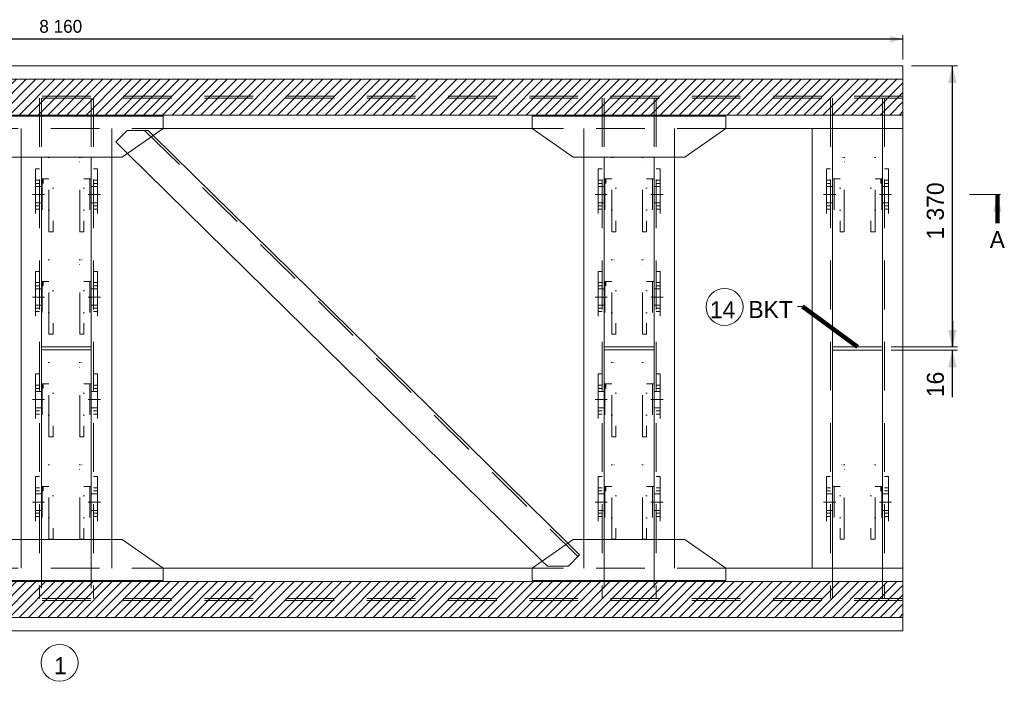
# Model space of a CAD drawing. Header units: millimetres. Extents: x -91343 to -63338, y -767328 to -747548.
# Tile 10 of 42: x -85173 to -80371, y -756362 to -753135. Entities that reach past the tile are written whole.
import ezdxf
from ezdxf.enums import TextEntityAlignment as Align

# ---------------------------------------------------------------- set-up
doc = ezdxf.new("R2010")
doc.units = ezdxf.units.MM
doc.header["$MEASUREMENT"] = 0
for name, pattern in [('DGN Style 2', [396.127113, 237.676268, -158.450845]), ('DGN Style 4', [634.199507, 316.90169, -158.450845, 0.396127, -158.450845]), ('DGN Style 5', [277.288979, 118.838134, -158.450845]), ('DGN Style 6', [753.433768, 0.396127, -158.450845, 277.288979, -158.450845, 0.396127, -158.450845])]:
    doc.linetypes.add(name, pattern=pattern)
doc.styles.add('Style-ENGINEERING', font='ENGINEERING.shx')
doc.styles.add('Style-ENGINEERING_0', font='ENGINEERING.shx')
doc.dimstyles.new('MetricMM', dxfattribs={"dimtxt": 3, "dimasz": 3, "dimexe": 1.5, "dimexo": 1.5, "dimgap": 1.5, "dimtad": 1, "dimdec": 0, "dimzin": 7, "dimtxsty": 'Style-ENGINEERING_0', "dimcen": 0.09, "dimclrd": 1, "dimclre": 1, "dimclrt": 7, "dimadec": 0, "dimazin": 3, "dimtfac": 1, "dimtdec": 0, "dimtofl": 0, "dimtmove": 0, "dimatfit": 3, "dimfxl": 1, "dimtzin": 7, "dimlwd": -1, "dimlwe": 0, "dimarcsym": 0})

# ---------------------------------------------------------------- blocks, each defined once
blk = doc.blocks.new('*U668')
at = {"color": 7, "linetype": 'DGN Style 6', "lineweight": 0, "extrusion": (0, 0, -1), "flags": 128}
for points in [[(76.2, 118.5), (-76.2, 118.5), (-76.2, 113.5), (76.2, 113.5), (76.2, 118.5)], [(181.2, 65), (-181.2, 65), (-181.2, 85), (181.2, 85), (181.2, 65)], [(181.2, -85), (-181.2, -85), (-181.2, -65), (181.2, -65), (181.2, -85)], [(76.2, -113.5), (-76.2, -113.5), (-76.2, -118.5), (76.2, -118.5), (76.2, -113.5)]]:
    blk.add_lwpolyline(points, close=True, dxfattribs=at)
for points in [[(-76.2, 85), (-76.2, 113.5), (76.2, 113.5), (76.2, 85)], [(159, 65), (159, -65)], [(-159, -65), (-159, 65)], [(-76.2, -85), (-76.2, -113.5), (76.2, -113.5), (76.2, -85)]]:
    blk.add_lwpolyline(points, dxfattribs=at)
blk = doc.blocks.new('*U669')
at = {"color": 7, "linetype": 'DGN Style 6', "lineweight": 0, "extrusion": (0, 0, -1), "flags": 128}
for points in [[(76.2, 118.5), (-76.2, 118.5), (-76.2, 113.5), (76.2, 113.5), (76.2, 118.5)], [(181.2, 65), (-181.2, 65), (-181.2, 85), (181.2, 85), (181.2, 65)], [(181.2, -85), (-181.2, -85), (-181.2, -65), (181.2, -65), (181.2, -85)], [(76.2, -113.5), (-76.2, -113.5), (-76.2, -118.5), (76.2, -118.5), (76.2, -113.5)]]:
    blk.add_lwpolyline(points, close=True, dxfattribs=at)
for points in [[(-76.2, 85), (-76.2, 113.5), (76.2, 113.5), (76.2, 85)], [(159, 65), (159, -65)], [(-159, -65), (-159, 65)], [(-76.2, -85), (-76.2, -113.5), (76.2, -113.5), (76.2, -85)]]:
    blk.add_lwpolyline(points, dxfattribs=at)
blk = doc.blocks.new('*U670')
at = {"color": 7, "linetype": 'DGN Style 6', "lineweight": 0, "flags": 128}
for points in [[(-76.2, 118.5), (76.2, 118.5), (76.2, 113.5), (-76.2, 113.5), (-76.2, 118.5)], [(-181.2, 65), (181.2, 65), (181.2, 85), (-181.2, 85), (-181.2, 65)], [(-181.2, -85), (181.2, -85), (181.2, -65), (-181.2, -65), (-181.2, -85)], [(-76.2, -113.5), (76.2, -113.5), (76.2, -118.5), (-76.2, -118.5), (-76.2, -113.5)]]:
    blk.add_lwpolyline(points, close=True, dxfattribs=at)
for points in [[(76.2, 85), (76.2, 113.5), (-76.2, 113.5), (-76.2, 85)], [(-159, 65), (-159, -65)], [(159, -65), (159, 65)], [(76.2, -85), (76.2, -113.5), (-76.2, -113.5), (-76.2, -85)]]:
    blk.add_lwpolyline(points, dxfattribs=at)
blk = doc.blocks.new('*U671')
at = {"color": 7, "linetype": 'DGN Style 6', "lineweight": 0, "flags": 128}
for points in [[(-76.2, 118.5), (76.2, 118.5), (76.2, 113.5), (-76.2, 113.5), (-76.2, 118.5)], [(-181.2, 65), (181.2, 65), (181.2, 85), (-181.2, 85), (-181.2, 65)], [(-181.2, -85), (181.2, -85), (181.2, -65), (-181.2, -65), (-181.2, -85)], [(-76.2, -113.5), (76.2, -113.5), (76.2, -118.5), (-76.2, -118.5), (-76.2, -113.5)]]:
    blk.add_lwpolyline(points, close=True, dxfattribs=at)
for points in [[(76.2, 85), (76.2, 113.5), (-76.2, 113.5), (-76.2, 85)], [(-159, 65), (-159, -65)], [(159, -65), (159, 65)], [(76.2, -85), (76.2, -113.5), (-76.2, -113.5), (-76.2, -85)]]:
    blk.add_lwpolyline(points, dxfattribs=at)
blk = doc.blocks.new('*U672')
at = {"color": 7, "linetype": 'DGN Style 6', "lineweight": 0, "flags": 128}
for points in [[(-76.2, 118.5), (76.2, 118.5), (76.2, 113.5), (-76.2, 113.5), (-76.2, 118.5)], [(-181.2, 65), (181.2, 65), (181.2, 85), (-181.2, 85), (-181.2, 65)], [(-181.2, -85), (181.2, -85), (181.2, -65), (-181.2, -65), (-181.2, -85)], [(-76.2, -113.5), (76.2, -113.5), (76.2, -118.5), (-76.2, -118.5), (-76.2, -113.5)]]:
    blk.add_lwpolyline(points, close=True, dxfattribs=at)
for points in [[(76.2, 85), (76.2, 113.5), (-76.2, 113.5), (-76.2, 85)], [(-159, 65), (-159, -65)], [(159, -65), (159, 65)], [(76.2, -85), (76.2, -113.5), (-76.2, -113.5), (-76.2, -85)]]:
    blk.add_lwpolyline(points, dxfattribs=at)
blk = doc.blocks.new('*U673')
at = {"color": 7, "linetype": 'DGN Style 6', "lineweight": 0, "flags": 128}
for points in [[(-76.2, 118.5), (76.2, 118.5), (76.2, 113.5), (-76.2, 113.5), (-76.2, 118.5)], [(-181.2, 65), (181.2, 65), (181.2, 85), (-181.2, 85), (-181.2, 65)], [(-181.2, -85), (181.2, -85), (181.2, -65), (-181.2, -65), (-181.2, -85)], [(-76.2, -113.5), (76.2, -113.5), (76.2, -118.5), (-76.2, -118.5), (-76.2, -113.5)]]:
    blk.add_lwpolyline(points, close=True, dxfattribs=at)
for points in [[(76.2, 85), (76.2, 113.5), (-76.2, 113.5), (-76.2, 85)], [(-159, 65), (-159, -65)], [(159, -65), (159, 65)], [(76.2, -85), (76.2, -113.5), (-76.2, -113.5), (-76.2, -85)]]:
    blk.add_lwpolyline(points, dxfattribs=at)
blk = doc.blocks.new('*U674')
at = {"color": 7, "linetype": 'DGN Style 6', "lineweight": 0, "flags": 128}
for points in [[(-76.2, 118.5), (76.2, 118.5), (76.2, 113.5), (-76.2, 113.5), (-76.2, 118.5)], [(-181.2, 65), (181.2, 65), (181.2, 85), (-181.2, 85), (-181.2, 65)], [(-181.2, -85), (181.2, -85), (181.2, -65), (-181.2, -65), (-181.2, -85)], [(-76.2, -113.5), (76.2, -113.5), (76.2, -118.5), (-76.2, -118.5), (-76.2, -113.5)]]:
    blk.add_lwpolyline(points, close=True, dxfattribs=at)
for points in [[(76.2, 85), (76.2, 113.5), (-76.2, 113.5), (-76.2, 85)], [(-159, 65), (-159, -65)], [(159, -65), (159, 65)], [(76.2, -85), (76.2, -113.5), (-76.2, -113.5), (-76.2, -85)]]:
    blk.add_lwpolyline(points, dxfattribs=at)
blk = doc.blocks.new('*U675')
at = {"color": 7, "linetype": 'DGN Style 6', "lineweight": 0, "flags": 128}
for points in [[(-76.2, 118.5), (76.2, 118.5), (76.2, 113.5), (-76.2, 113.5), (-76.2, 118.5)], [(-181.2, 65), (181.2, 65), (181.2, 85), (-181.2, 85), (-181.2, 65)], [(-181.2, -85), (181.2, -85), (181.2, -65), (-181.2, -65), (-181.2, -85)], [(-76.2, -113.5), (76.2, -113.5), (76.2, -118.5), (-76.2, -118.5), (-76.2, -113.5)]]:
    blk.add_lwpolyline(points, close=True, dxfattribs=at)
for points in [[(76.2, 85), (76.2, 113.5), (-76.2, 113.5), (-76.2, 85)], [(-159, 65), (-159, -65)], [(159, -65), (159, 65)], [(76.2, -85), (76.2, -113.5), (-76.2, -113.5), (-76.2, -85)]]:
    blk.add_lwpolyline(points, dxfattribs=at)
blk = doc.blocks.new('*U676')
at = {"color": 7, "linetype": 'DGN Style 6', "lineweight": 0, "flags": 128}
for points in [[(-76.2, 118.5), (76.2, 118.5), (76.2, 113.5), (-76.2, 113.5), (-76.2, 118.5)], [(-181.2, 65), (181.2, 65), (181.2, 85), (-181.2, 85), (-181.2, 65)], [(-181.2, -85), (181.2, -85), (181.2, -65), (-181.2, -65), (-181.2, -85)], [(-76.2, -113.5), (76.2, -113.5), (76.2, -118.5), (-76.2, -118.5), (-76.2, -113.5)]]:
    blk.add_lwpolyline(points, close=True, dxfattribs=at)
for points in [[(76.2, 85), (76.2, 113.5), (-76.2, 113.5), (-76.2, 85)], [(-159, 65), (-159, -65)], [(159, -65), (159, 65)], [(76.2, -85), (76.2, -113.5), (-76.2, -113.5), (-76.2, -85)]]:
    blk.add_lwpolyline(points, dxfattribs=at)
blk = doc.blocks.new('*U677')
at = {"color": 7, "linetype": 'DGN Style 6', "lineweight": 0, "flags": 128}
for points in [[(-76.2, 118.5), (76.2, 118.5), (76.2, 113.5), (-76.2, 113.5), (-76.2, 118.5)], [(-181.2, 65), (181.2, 65), (181.2, 85), (-181.2, 85), (-181.2, 65)], [(-181.2, -85), (181.2, -85), (181.2, -65), (-181.2, -65), (-181.2, -85)], [(-76.2, -113.5), (76.2, -113.5), (76.2, -118.5), (-76.2, -118.5), (-76.2, -113.5)]]:
    blk.add_lwpolyline(points, close=True, dxfattribs=at)
for points in [[(76.2, 85), (76.2, 113.5), (-76.2, 113.5), (-76.2, 85)], [(-159, 65), (-159, -65)], [(159, -65), (159, 65)], [(76.2, -85), (76.2, -113.5), (-76.2, -113.5), (-76.2, -85)]]:
    blk.add_lwpolyline(points, dxfattribs=at)
blk = doc.blocks.new('*D678')
at = {"color": 1, "linetype": 'Continuous', "lineweight": 0, "transparency": 16777216}
for p, q in [((-11684.5, 4108.4), (-11684.5, 4226.3)), ((-3524.5, 4108.4), (-3524.5, 4226.3))]:
    blk.add_line(p, q, dxfattribs=at)
at = {"color": 1, "linetype": 'Continuous', "transparency": 16777216}
blk.add_line((-3524.5, 4207.6), (-11684.5, 4207.6), dxfattribs=at)
at = {"color": 1, "linetype": 'Continuous', "lineweight": 0, "transparency": 16777216}
blk.add_solid([(-11622, 4191.9), (-11684.5, 4207.6), (-11622, 4223.2)], dxfattribs=at)
at = {"color": 1, "linetype": 'Continuous', "lineweight": 0, "transparency": 16777216, "extrusion": (0, 0, -1)}
blk.add_solid([(3587, 4223.2), (3524.5, 4207.6), (3587, 4191.9)], dxfattribs=at)
at = {"layer": 'Defpoints', "color": 7, "linetype": 'Continuous', "lineweight": 0, "transparency": 16777216}
for p in [(-11684.5, 4207.6), (-7604.5, 4207.6), (-11684.5, 4077.2), (-3524.5, 4077.2)]:
    blk.add_point(p, dxfattribs=at)
at = {"color": 7, "linetype": 'Continuous', "lineweight": 0, "transparency": 16777216, "style": 'Style-ENGINEERING'}
blk.add_text('8 160', height=62.5, dxfattribs=at).set_placement((-7736.6, 4270.1), align=Align.MIDDLE_LEFT)
blk = doc.blocks.new('*D755')
at = {"color": 1, "linetype": 'Continuous', "transparency": 16777216}
for p, q in [((-3283.6, 2831.6), (-3283.6, 2706.8)), ((-3283.6, 2462), (-3283.6, 2690.8))]:
    blk.add_line(p, q, dxfattribs=at)
at = {"color": 1, "linetype": 'Continuous', "lineweight": 0, "transparency": 16777216}
for p, q in [((-3582.8, 2706.8), (-3258.6, 2706.8)), ((-3582.8, 2690.8), (-3258.6, 2690.8))]:
    blk.add_line(p, q, dxfattribs=at)
blk.add_solid([(-3262.7, 2790), (-3283.6, 2706.8), (-3304.4, 2790)], dxfattribs=at)
at = {"color": 1, "linetype": 'Continuous', "lineweight": 0, "transparency": 16777216, "extrusion": (0, 0, -1)}
blk.add_solid([(3304.4, 2607.5), (3283.6, 2690.8), (3262.7, 2607.5)], dxfattribs=at)
at = {"layer": 'Defpoints', "color": 7, "linetype": 'Continuous', "lineweight": 0, "transparency": 16777216}
for p in [(-3624.5, 2706.8), (-3624.5, 2690.8), (-3283.6, 2690.8), (-3283.6, 2516.1)]:
    blk.add_point(p, dxfattribs=at)
at = {"color": 7, "linetype": 'Continuous', "lineweight": 0, "transparency": 16777216, "style": 'Style-ENGINEERING'}
blk.add_text('16', height=83.25, rotation=90, dxfattribs=at).set_placement((-3366.8, 2462), align=Align.MIDDLE_LEFT)
blk = doc.blocks.new('*D756')
at = {"color": 1, "linetype": 'Continuous', "lineweight": 0, "transparency": 16777216}
for p, q in [((-3482.8, 4077.2), (-3258.6, 4077.2)), ((-3582.8, 2706.8), (-3258.6, 2706.8))]:
    blk.add_line(p, q, dxfattribs=at)
at = {"color": 1, "linetype": 'Continuous', "transparency": 16777216}
blk.add_line((-3283.6, 2706.8), (-3283.6, 4077.2), dxfattribs=at)
at = {"color": 1, "linetype": 'Continuous', "lineweight": 0, "transparency": 16777216, "extrusion": (0, 0, -1)}
blk.add_solid([(3304.4, 3993.9), (3283.6, 4077.2), (3262.7, 3993.9)], dxfattribs=at)
at = {"color": 1, "linetype": 'Continuous', "lineweight": 0, "transparency": 16777216}
blk.add_solid([(-3262.7, 2790), (-3283.6, 2706.8), (-3304.4, 2790)], dxfattribs=at)
at = {"layer": 'Defpoints', "color": 7, "linetype": 'Continuous', "lineweight": 0, "transparency": 16777216}
for p in [(-3524.5, 4077.2), (-3283.6, 4077.2), (-3283.6, 3392), (-3624.5, 2706.8)]:
    blk.add_point(p, dxfattribs=at)
at = {"color": 7, "linetype": 'Continuous', "lineweight": 0, "transparency": 16777216, "style": 'Style-ENGINEERING'}
blk.add_text('1 370', height=83.25, rotation=90, dxfattribs=at).set_placement((-3366.8, 3230.4), align=Align.MIDDLE_LEFT)
blk = doc.blocks.new('*U569')
at = {"linetype": 'DGN Style 6', "lineweight": 0}
h = blk.add_hatch(dxfattribs=at)
h.set_pattern_fill('HATCH', color=5, style=0, pattern_type=2)
h.set_pattern_definition([(45, (-11492.815, 4157.296), (23.33452, -23.33452), [])])
h.paths.add_polyline_path([(-11684.46, 4012.26), (-3524.46, 4012.26), (-3524.46, 3837.26), (-11684.46, 3837.26)])
h = blk.add_hatch(dxfattribs=at)
h.set_pattern_fill('HATCH', color=5, style=0, pattern_type=2)
h.set_pattern_definition([(45, (-11492.815, 1707.296), (23.33452, -23.33452), [])])
h.paths.add_polyline_path([(-11684.46, 1562.26), (-3524.46, 1562.26), (-3524.46, 1387.26), (-11684.46, 1387.26)])
at = {"color": 7, "linetype": 'Continuous', "lineweight": 0}
for p, q in [((-3524.46, 4077.16), (-11684.46, 4077.16)), ((-3524.46, 4077.16), (-3524.46, 1322.36)), ((-5332.71, 3772.36), (-7131.96, 3772.36)), ((-3524.46, 3772.36), (-4387.71, 3772.36)), ((-3967.46, 3772.36), (-3967.46, 1627.16)), ((-3867.46, 3772.36), (-3867.46, 1627.16)), ((-3624.46, 3772.36), (-3624.46, 1627.16)), ((-7181.09, 3737.97), (-5158.61, 1749.03)), ((-7306.07, 3650.49), (-5283.58, 1661.55)), ((-7825.96, 3632.36), (-7825.96, 1767.16)), ((-7725.96, 3632.36), (-7725.96, 1767.16)), ((-7482.96, 3632.36), (-7482.96, 1767.16)), ((-7382.96, 3632.36), (-7382.96, 1767.16)), ((-5081.71, 3632.36), (-5081.71, 1767.16)), ((-4981.71, 3632.36), (-4981.71, 1767.16)), ((-4738.71, 3632.36), (-4738.71, 1767.16)), ((-4638.71, 3632.36), (-4638.71, 1767.16)), ((-3049.35, 3449.76), (-3199.35, 3449.76)), ((-4013.99, 2903.09), (-4038.99, 2903.09)), ((-5332.71, 1627.16), (-7131.96, 1627.16)), ((-4387.71, 1627.16), (-3524.46, 1627.16)), ((-3524.46, 1322.36), (-11684.46, 1322.36))]:
    blk.add_line(p, q, dxfattribs=at)
at = {"color": 7, "linetype": 'DGN Style 2', "lineweight": 0}
for p, q in [((-3524.46, 3929.71), (-11684.46, 3929.71)), ((-3524.46, 3919.81), (-11684.46, 3919.81)), ((-7735.96, 3919.81), (-7735.96, 1479.71)), ((-7725.96, 3919.81), (-7725.96, 3632.36)), ((-7482.96, 3919.81), (-7482.96, 3632.36)), ((-7472.96, 3919.81), (-7472.96, 1479.71)), ((-4991.71, 3919.81), (-4991.71, 1479.71)), ((-4981.71, 3919.81), (-4981.71, 3632.36)), ((-4738.71, 3919.81), (-4738.71, 3632.36)), ((-4728.71, 3919.81), (-4728.71, 1479.71)), ((-3877.46, 3919.81), (-3877.46, 1479.71)), ((-3867.46, 3772.36), (-3867.46, 3919.81)), ((-3624.46, 3772.36), (-3624.46, 3919.81)), ((-3614.46, 3919.81), (-3614.46, 1479.71)), ((-8076.96, 3772.36), (-7131.96, 3772.36)), ((-7825.96, 3772.36), (-7825.96, 3632.36)), ((-7382.96, 3772.36), (-7382.96, 3632.36)), ((-7363.1, 3706.59), (-7308.25, 3762.36)), ((-7308.25, 3762.36), (-7205.89, 3762.36)), ((-7223.01, 3762.36), (-5109.98, 1684.39)), ((-7205.89, 3762.36), (-7181.09, 3737.97)), ((-4387.71, 3772.36), (-5332.71, 3772.36)), ((-5081.71, 3772.36), (-5081.71, 3632.36)), ((-4638.71, 3772.36), (-4638.71, 3632.36)), ((-7363.1, 3706.59), (-7306.07, 3650.49)), ((-7825.96, 1767.16), (-7825.96, 1627.16)), ((-7725.96, 1767.16), (-7725.96, 1479.71)), ((-7482.96, 1767.16), (-7482.96, 1479.71)), ((-7382.96, 1767.16), (-7382.96, 1627.16)), ((-5101.57, 1692.94), (-5158.61, 1749.03)), ((-5081.71, 1767.16), (-5081.71, 1627.16)), ((-4981.71, 1767.16), (-4981.71, 1479.71)), ((-4738.71, 1767.16), (-4738.71, 1479.71)), ((-4638.71, 1767.16), (-4638.71, 1627.16)), ((-5101.57, 1692.94), (-5156.42, 1637.16)), ((-5258.78, 1637.16), (-5283.58, 1661.55)), ((-5156.42, 1637.16), (-5258.78, 1637.16)), ((-8076.96, 1627.16), (-7131.96, 1627.16)), ((-4387.71, 1627.16), (-5332.71, 1627.16)), ((-3867.46, 1627.16), (-3867.46, 1479.71)), ((-3624.46, 1627.16), (-3624.46, 1479.71)), ((-3524.46, 1479.71), (-11684.46, 1479.71)), ((-3524.46, 1469.81), (-11684.46, 1469.81))]:
    blk.add_line(p, q, dxfattribs=at)
at = {"color": 1, "linetype": 'DGN Style 4', "lineweight": 0}
for p, q in [((-7770.68, 3449.76), (-7710.96, 3449.76)), ((-7438.25, 3449.76), (-7497.96, 3449.76)), ((-5026.42, 3449.76), (-4966.71, 3449.76)), ((-4693.99, 3449.76), (-4753.71, 3449.76)), ((-3912.18, 3449.76), (-3852.46, 3449.76)), ((-3579.75, 3449.76), (-3639.46, 3449.76)), ((-7770.68, 2949.76), (-7710.96, 2949.76)), ((-7438.25, 2949.76), (-7497.96, 2949.76)), ((-5026.42, 2949.76), (-4966.71, 2949.76)), ((-4693.99, 2949.76), (-4753.71, 2949.76)), ((-7770.68, 2449.76), (-7710.96, 2449.76)), ((-7438.25, 2449.76), (-7497.96, 2449.76)), ((-5026.42, 2449.76), (-4966.71, 2449.76)), ((-4693.99, 2449.76), (-4753.71, 2449.76)), ((-7770.68, 1949.76), (-7710.96, 1949.76)), ((-7438.25, 1949.76), (-7497.96, 1949.76)), ((-5026.42, 1949.76), (-4966.71, 1949.76)), ((-4693.99, 1949.76), (-4753.71, 1949.76)), ((-3912.18, 1949.76), (-3852.46, 1949.76)), ((-3579.75, 1949.76), (-3639.46, 1949.76))]:
    blk.add_line(p, q, dxfattribs=at)
at = {"color": 5, "linetype": 'Continuous', "lineweight": 0, "flags": 128}
for points in [[(-11684.46, 4012.26), (-3524.46, 4012.26), (-3524.46, 3837.26), (-11684.46, 3837.26), (-11684.46, 4012.26)], [(-11684.46, 1562.26), (-3524.46, 1562.26), (-3524.46, 1387.26), (-11684.46, 1387.26), (-11684.46, 1562.26)]]:
    blk.add_lwpolyline(points, close=True, dxfattribs=at)
at = {"color": 7, "linetype": 'Continuous', "lineweight": 0, "flags": 128}
for points in [[(-8076.96, 3832.36), (-7131.96, 3832.36), (-7131.96, 3772.36), (-7331.96, 3632.36), (-7876.96, 3632.36), (-8076.96, 3772.36), (-8076.96, 3832.36)], [(-4387.71, 3832.36), (-5332.71, 3832.36), (-5332.71, 3772.36), (-5132.71, 3632.36), (-4587.71, 3632.36), (-4387.71, 3772.36), (-4387.71, 3832.36)], [(-7725.96, 2691.76), (-7725.96, 2707.76), (-7482.96, 2707.76), (-7482.96, 2691.76), (-7725.96, 2691.76)], [(-4981.71, 2691.76), (-4981.71, 2707.76), (-4738.71, 2707.76), (-4738.71, 2691.76), (-4981.71, 2691.76)], [(-3867.46, 2690.76), (-3867.46, 2706.76), (-3624.46, 2706.76), (-3624.46, 2690.76), (-3867.46, 2690.76)], [(-8076.96, 1567.16), (-7131.96, 1567.16), (-7131.96, 1627.16), (-7331.96, 1767.16), (-7876.96, 1767.16), (-8076.96, 1627.16), (-8076.96, 1567.16)], [(-4387.71, 1567.16), (-5332.71, 1567.16), (-5332.71, 1627.16), (-5132.71, 1767.16), (-4587.71, 1767.16), (-4387.71, 1627.16), (-4387.71, 1567.16)]]:
    blk.add_lwpolyline(points, close=True, dxfattribs=at)
at = {"color": 7, "linetype": 'DGN Style 2', "lineweight": 0, "flags": 128}
for points in [[(-7735.96, 3574.76), (-7755.96, 3574.76), (-7755.96, 3324.76), (-7735.96, 3324.76)], [(-7472.96, 3574.76), (-7452.96, 3574.76), (-7452.96, 3324.76), (-7472.96, 3324.76)], [(-4991.71, 3574.76), (-5011.71, 3574.76), (-5011.71, 3324.76), (-4991.71, 3324.76)], [(-4728.71, 3574.76), (-4708.71, 3574.76), (-4708.71, 3324.76), (-4728.71, 3324.76)], [(-3877.46, 3574.76), (-3897.46, 3574.76), (-3897.46, 3324.76), (-3877.46, 3324.76)], [(-3614.46, 3574.76), (-3594.46, 3574.76), (-3594.46, 3324.76), (-3614.46, 3324.76)], [(-7735.96, 3520.26), (-7755.96, 3520.26)], [(-7472.96, 3520.26), (-7452.96, 3520.26)], [(-4991.71, 3520.26), (-5011.71, 3520.26)], [(-4728.71, 3520.26), (-4708.71, 3520.26)], [(-3877.46, 3520.26), (-3897.46, 3520.26)], [(-3614.46, 3520.26), (-3594.46, 3520.26)], [(-7735.96, 3504.26), (-7755.96, 3504.26)], [(-7755.96, 3489.76), (-7725.96, 3489.76)], [(-7452.96, 3489.76), (-7482.96, 3489.76)], [(-7472.96, 3504.26), (-7452.96, 3504.26)], [(-4991.71, 3504.26), (-5011.71, 3504.26)], [(-5011.71, 3489.76), (-4981.71, 3489.76)], [(-4708.71, 3489.76), (-4738.71, 3489.76)], [(-4728.71, 3504.26), (-4708.71, 3504.26)], [(-3877.46, 3504.26), (-3897.46, 3504.26)], [(-3897.46, 3489.76), (-3867.46, 3489.76)], [(-3594.46, 3489.76), (-3624.46, 3489.76)], [(-3614.46, 3504.26), (-3594.46, 3504.26)], [(-7725.96, 3409.76), (-7755.96, 3409.76)], [(-7482.96, 3409.76), (-7452.96, 3409.76)], [(-4981.71, 3409.76), (-5011.71, 3409.76)], [(-4738.71, 3409.76), (-4708.71, 3409.76)], [(-3867.46, 3409.76), (-3897.46, 3409.76)], [(-3624.46, 3409.76), (-3594.46, 3409.76)], [(-7735.96, 3395.26), (-7755.96, 3395.26)], [(-7735.96, 3379.26), (-7755.96, 3379.26)], [(-7472.96, 3395.26), (-7452.96, 3395.26)], [(-7472.96, 3379.26), (-7452.96, 3379.26)], [(-4991.71, 3395.26), (-5011.71, 3395.26)], [(-4991.71, 3379.26), (-5011.71, 3379.26)], [(-4728.71, 3395.26), (-4708.71, 3395.26)], [(-4728.71, 3379.26), (-4708.71, 3379.26)], [(-3877.46, 3395.26), (-3897.46, 3395.26)], [(-3877.46, 3379.26), (-3897.46, 3379.26)], [(-3614.46, 3395.26), (-3594.46, 3395.26)], [(-3614.46, 3379.26), (-3594.46, 3379.26)], [(-7735.96, 3074.76), (-7755.96, 3074.76), (-7755.96, 2824.76), (-7735.96, 2824.76)], [(-7472.96, 3074.76), (-7452.96, 3074.76), (-7452.96, 2824.76), (-7472.96, 2824.76)], [(-4991.71, 3074.76), (-5011.71, 3074.76), (-5011.71, 2824.76), (-4991.71, 2824.76)], [(-4728.71, 3074.76), (-4708.71, 3074.76), (-4708.71, 2824.76), (-4728.71, 2824.76)], [(-7735.96, 3020.26), (-7755.96, 3020.26)], [(-7735.96, 3004.26), (-7755.96, 3004.26)], [(-7755.96, 2989.76), (-7725.96, 2989.76)], [(-7452.96, 2989.76), (-7482.96, 2989.76)], [(-7472.96, 3020.26), (-7452.96, 3020.26)], [(-7472.96, 3004.26), (-7452.96, 3004.26)], [(-4991.71, 3020.26), (-5011.71, 3020.26)], [(-4991.71, 3004.26), (-5011.71, 3004.26)], [(-5011.71, 2989.76), (-4981.71, 2989.76)], [(-4708.71, 2989.76), (-4738.71, 2989.76)], [(-4728.71, 3020.26), (-4708.71, 3020.26)], [(-4728.71, 3004.26), (-4708.71, 3004.26)], [(-7725.96, 2909.76), (-7755.96, 2909.76)], [(-7735.96, 2895.26), (-7755.96, 2895.26)], [(-7482.96, 2909.76), (-7452.96, 2909.76)], [(-7472.96, 2895.26), (-7452.96, 2895.26)], [(-4981.71, 2909.76), (-5011.71, 2909.76)], [(-4991.71, 2895.26), (-5011.71, 2895.26)], [(-4738.71, 2909.76), (-4708.71, 2909.76)], [(-4728.71, 2895.26), (-4708.71, 2895.26)], [(-7735.96, 2879.26), (-7755.96, 2879.26)], [(-7472.96, 2879.26), (-7452.96, 2879.26)], [(-4991.71, 2879.26), (-5011.71, 2879.26)], [(-4728.71, 2879.26), (-4708.71, 2879.26)], [(-7735.96, 2574.76), (-7755.96, 2574.76), (-7755.96, 2324.76), (-7735.96, 2324.76)], [(-7472.96, 2574.76), (-7452.96, 2574.76), (-7452.96, 2324.76), (-7472.96, 2324.76)], [(-4991.71, 2574.76), (-5011.71, 2574.76), (-5011.71, 2324.76), (-4991.71, 2324.76)], [(-4728.71, 2574.76), (-4708.71, 2574.76), (-4708.71, 2324.76), (-4728.71, 2324.76)], [(-7735.96, 2520.26), (-7755.96, 2520.26)], [(-7735.96, 2504.26), (-7755.96, 2504.26)], [(-7472.96, 2520.26), (-7452.96, 2520.26)], [(-7472.96, 2504.26), (-7452.96, 2504.26)], [(-4991.71, 2520.26), (-5011.71, 2520.26)], [(-4991.71, 2504.26), (-5011.71, 2504.26)], [(-4728.71, 2520.26), (-4708.71, 2520.26)], [(-4728.71, 2504.26), (-4708.71, 2504.26)], [(-7755.96, 2489.76), (-7725.96, 2489.76)], [(-7452.96, 2489.76), (-7482.96, 2489.76)], [(-5011.71, 2489.76), (-4981.71, 2489.76)], [(-4708.71, 2489.76), (-4738.71, 2489.76)], [(-7725.96, 2409.76), (-7755.96, 2409.76)], [(-7482.96, 2409.76), (-7452.96, 2409.76)], [(-4981.71, 2409.76), (-5011.71, 2409.76)], [(-4738.71, 2409.76), (-4708.71, 2409.76)], [(-7735.96, 2395.26), (-7755.96, 2395.26)], [(-7735.96, 2379.26), (-7755.96, 2379.26)], [(-7472.96, 2395.26), (-7452.96, 2395.26)], [(-7472.96, 2379.26), (-7452.96, 2379.26)], [(-4991.71, 2395.26), (-5011.71, 2395.26)], [(-4991.71, 2379.26), (-5011.71, 2379.26)], [(-4728.71, 2395.26), (-4708.71, 2395.26)], [(-4728.71, 2379.26), (-4708.71, 2379.26)], [(-7735.96, 2074.76), (-7755.96, 2074.76), (-7755.96, 1824.76), (-7735.96, 1824.76)], [(-7472.96, 2074.76), (-7452.96, 2074.76), (-7452.96, 1824.76), (-7472.96, 1824.76)], [(-4991.71, 2074.76), (-5011.71, 2074.76), (-5011.71, 1824.76), (-4991.71, 1824.76)], [(-4728.71, 2074.76), (-4708.71, 2074.76), (-4708.71, 1824.76), (-4728.71, 1824.76)], [(-3877.46, 2074.76), (-3897.46, 2074.76), (-3897.46, 1824.76), (-3877.46, 1824.76)], [(-3614.46, 2074.76), (-3594.46, 2074.76), (-3594.46, 1824.76), (-3614.46, 1824.76)], [(-7735.96, 2020.26), (-7755.96, 2020.26)], [(-7472.96, 2020.26), (-7452.96, 2020.26)], [(-4991.71, 2020.26), (-5011.71, 2020.26)], [(-4728.71, 2020.26), (-4708.71, 2020.26)], [(-3877.46, 2020.26), (-3897.46, 2020.26)], [(-3614.46, 2020.26), (-3594.46, 2020.26)], [(-7735.96, 2004.26), (-7755.96, 2004.26)], [(-7755.96, 1989.76), (-7725.96, 1989.76)], [(-7452.96, 1989.76), (-7482.96, 1989.76)], [(-7472.96, 2004.26), (-7452.96, 2004.26)], [(-4991.71, 2004.26), (-5011.71, 2004.26)], [(-5011.71, 1989.76), (-4981.71, 1989.76)], [(-4708.71, 1989.76), (-4738.71, 1989.76)], [(-4728.71, 2004.26), (-4708.71, 2004.26)], [(-3877.46, 2004.26), (-3897.46, 2004.26)], [(-3897.46, 1989.76), (-3867.46, 1989.76)], [(-3594.46, 1989.76), (-3624.46, 1989.76)], [(-3614.46, 2004.26), (-3594.46, 2004.26)], [(-7725.96, 1909.76), (-7755.96, 1909.76)], [(-7735.96, 1895.26), (-7755.96, 1895.26)], [(-7735.96, 1879.26), (-7755.96, 1879.26)], [(-7482.96, 1909.76), (-7452.96, 1909.76)], [(-7472.96, 1895.26), (-7452.96, 1895.26)], [(-7472.96, 1879.26), (-7452.96, 1879.26)], [(-4981.71, 1909.76), (-5011.71, 1909.76)], [(-4991.71, 1895.26), (-5011.71, 1895.26)], [(-4991.71, 1879.26), (-5011.71, 1879.26)], [(-4738.71, 1909.76), (-4708.71, 1909.76)], [(-4728.71, 1895.26), (-4708.71, 1895.26)], [(-4728.71, 1879.26), (-4708.71, 1879.26)], [(-3867.46, 1909.76), (-3897.46, 1909.76)], [(-3877.46, 1895.26), (-3897.46, 1895.26)], [(-3877.46, 1879.26), (-3897.46, 1879.26)], [(-3624.46, 1909.76), (-3594.46, 1909.76)], [(-3614.46, 1895.26), (-3594.46, 1895.26)], [(-3614.46, 1879.26), (-3594.46, 1879.26)]]:
    blk.add_lwpolyline(points, dxfattribs=at)
at = {"color": 7, "linetype": 'Continuous', "lineweight": 13}
for centre in [(-4394.53, 2901.71), (-7637.68, 1166.08)]:
    blk.add_circle(centre, 90, dxfattribs=at)
at = {"color": 1, "linetype": 'Continuous', "lineweight": 0}
blk.add_solid([(-3064.35, 3449.76), (-3085.16, 3366.51), (-3043.54, 3366.51)], dxfattribs=at)
at = {"color": 7, "linetype": 'DGN Style 6', "lineweight": 0, "rotation": 269.9999999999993}
for name, p in [('*U670', (-7604.5, 3449.74)), ('*U674', (-4860.24, 3449.74)), ('*U671', (-7604.5, 2949.74)), ('*U675', (-4860.24, 2949.74)), ('*U672', (-7604.5, 2449.74)), ('*U676', (-4860.24, 2449.74)), ('*U673', (-7604.5, 1949.74)), ('*U677', (-4860.24, 1949.74))]:
    blk.add_blockref(name, p, dxfattribs=at)
at = {"color": 7, "linetype": 'DGN Style 6', "lineweight": 0, "extrusion": (0, 0, -1), "rotation": 269.9999999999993}
for name, p in [('*U668', (3745.93, 3449.74)), ('*U669', (3745.93, 1949.74))]:
    blk.add_blockref(name, p, dxfattribs=at)
at = {"color": 7, "linetype": 'DGN Style 5', "lineweight": 0, "char_height": 83.25, "line_spacing_factor": 0.6, "style": 'Style-ENGINEERING'}
for s, insert, attachment_point in [('A', (-3064.43, 3229.98), 5), ('14', (-4404.15, 2887.84), 5), ('BKT', (-4061.99, 2889.21), 6), ('1', (-7634.21, 1152.2), 5)]:
    blk.add_mtext(s, dxfattribs=dict(at, insert=insert, attachment_point=attachment_point))
at = {"color": 1, "linetype": 'Continuous'}
for base, p1, p2, angle, override, picture, middle in [((-11684.46, 4207.57), (-3524.46, 4077.16), (-11684.46, 4077.16), 180, {"dimtxt": 62.5, "dimasz": 62.5, "dimexe": 18.75, "dimexo": 31.25, "dimgap": 31.25}, '*D678', (-7604.46, 4207.57)), ((-3283.56, 4077.16), (-3624.46, 2706.76), (-3524.46, 4077.16), 90, {"dimtxt": 83.25, "dimasz": 83.25, "dimexe": 24.975, "dimexo": 41.625, "dimgap": 41.625}, '*D756', (-3283.56, 3391.96))]:
    dim = blk.add_linear_dim(base=base, p1=p1, p2=p2, angle=angle, text='\\FSTANDARD;<>', dimstyle='MetricMM', override=override, dxfattribs=at)
    dim.commit()
    dim.dimension.update_dxf_attribs({"geometry": picture, "text_midpoint": middle})
dim = blk.add_linear_dim(base=(-3283.56, 2690.76), p1=(-3624.46, 2706.76), p2=(-3624.46, 2690.76), angle=270, text='\\FSTANDARD;<>', dimstyle='MetricMM', override={"dimtxt": 83.25, "dimasz": 83.25, "dimexe": 24.975, "dimexo": 41.625, "dimgap": 41.625}, dxfattribs=at)
dim.commit()
dim.dimension.update_dxf_attribs({"geometry": '*D755', "text_midpoint": (-3283.56, 2516.09), "dimtype": 128})
for points in [[(-3064.35, 3449.76), (-3064.35, 3309.76)], [(-3745.96, 2706.76), (-4013.99, 2903.09)]]:
    blk.add_leader(points, dimstyle='MetricMM', override={"dimtxt": 83.25, "dimasz": 83.25, "dimgap": 41.625, "dimclrd": 0, "dimlwd": 65534}, dxfattribs=at)

msp = doc.modelspace()

# ---------------------------------------------------------------- block references
at = {"color": 7, "linetype": 'Continuous', "lineweight": 13}
msp.add_blockref('*U569', (-77340.2, -757437.75), dxfattribs=at)

doc.saveas('drawing.dxf')
